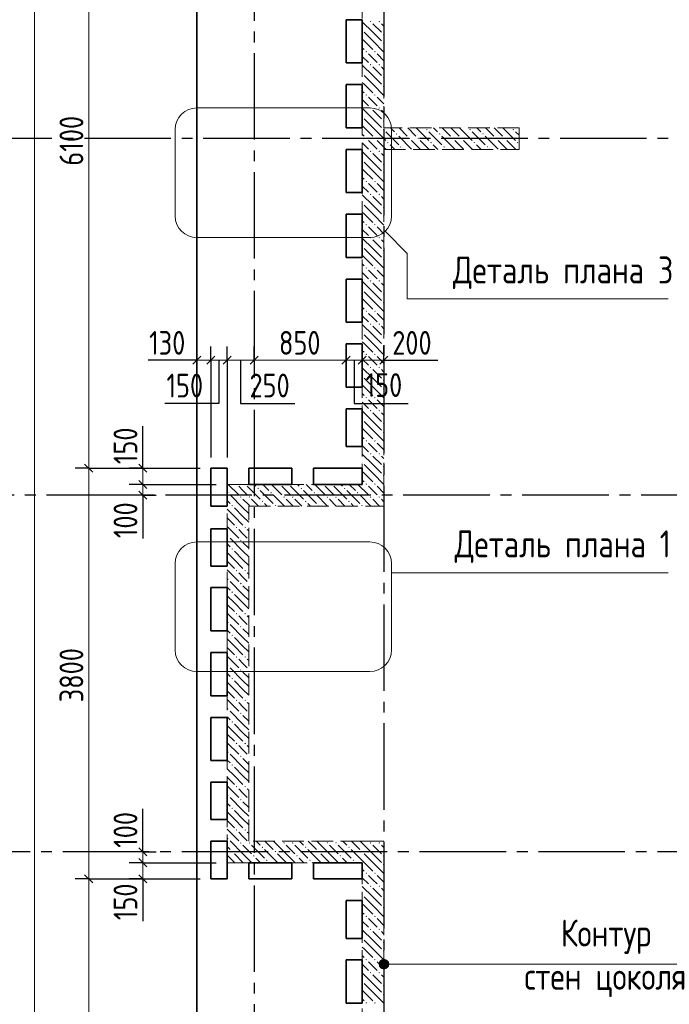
# Model space of a CAD drawing. Header units: millimetres. Extents: x 0 to 43617, y 0 to 59400.
# Tile 5 of 32: x 5756 to 11764, y 27720 to 36830. Entities that reach past the tile are written whole.
import ezdxf

# ---------------------------------------------------------------- set-up
doc = ezdxf.new("R2010")
doc.units = ezdxf.units.MM
doc.linetypes.add('______2', pattern=[270, 200, -70])
doc.linetypes.add('______5', pattern=[1100, 800, -100, 100, -100])
for name, color, linetype, lineweight in [('Standard', 7, 'Continuous', 25), ('Оси', 40, '______5', 18), ('Примечания', 7, 'Continuous', 25), ('Размерная выноска', 7, 'Continuous', 13)]:
    doc.layers.add(name, color=color, linetype=linetype, lineweight=lineweight)
doc.layers.add('ЖБ Перекрытие верхний уровень', color=7, linetype='Continuous', lineweight=25, true_color=0xe0e0ff)
doc.layers.add('ЖБ Стена верхний уровень', color=7, linetype='Continuous', lineweight=25, true_color=0x006e00)
doc.styles.add('GOST 2.304-81', font='txt')

msp = doc.modelspace()

# ---------------------------------------------------------------- hatches: boundary and pattern name
at = {"layer": 'ЖБ Стена верхний уровень', "linetype": 'Continuous', "lineweight": 18, "transparency": 33554687}
for points in [[(8994.5, 36813.1), (9001, 36819.6), (9007.5, 36813.1), (9001, 36806.6)], [(9074.5, 36813.1), (9081, 36819.6), (9087.5, 36813.1), (9081, 36806.6)], [(8924, 36736.6), (8927.5, 36733.1), (8924, 36729.7)], [(9114.5, 36693.1), (9121, 36699.6), (9124, 36696.6), (9124, 36689.7), (9121, 36686.6)], [(8954.5, 36533.1), (8960.9, 36539.6), (8967.4, 36533.1), (8960.9, 36526.6)], [(9034.5, 36533.1), (9041, 36539.6), (9047.4, 36533.1), (9041, 36526.6)], [(9114.5, 36613.1), (9121, 36619.6), (9124, 36616.6), (9124, 36609.7), (9121, 36606.6)], [(8994.5, 36413.1), (9001, 36419.6), (9007.5, 36413.1), (9001, 36406.6)], [(9074.5, 36413.1), (9081, 36419.6), (9087.5, 36413.1), (9081, 36406.6)], [(8924, 36336.6), (8927.5, 36333.1), (8924, 36329.7)], [(9114.5, 36293.1), (9121, 36299.6), (9124, 36296.6), (9124, 36289.7), (9121, 36286.6)], [(9114.5, 36213.1), (9121, 36219.6), (9124, 36216.6), (9124, 36209.7), (9121, 36206.6)], [(8954.5, 36133.1), (8960.9, 36139.6), (8967.4, 36133.1), (8960.9, 36126.6)], [(9034.5, 36133.1), (9041, 36139.6), (9047.4, 36133.1), (9041, 36126.6)], [(8994.5, 36013.1), (9001, 36019.6), (9007.5, 36013.1), (9001, 36006.6)], [(9074.5, 36013.1), (9081, 36019.6), (9087.5, 36013.1), (9081, 36006.6)], [(8924, 35936.6), (8927.5, 35933.1), (8924, 35929.7)], [(9114.5, 35893.1), (9121, 35899.6), (9124, 35896.6), (9124, 35889.7), (9121, 35886.6)], [(9114.5, 35813.1), (9121, 35819.6), (9124, 35816.6), (9124, 35809.7), (9121, 35806.6)], [(9124, 35816.6), (9127.5, 35813.1), (9124, 35809.7)], [(9514.5, 35813.1), (9521, 35819.6), (9527.5, 35813.1), (9521, 35806.6)], [(9914.5, 35813.1), (9921, 35819.6), (9927.5, 35813.1), (9921, 35806.6)], [(10314.5, 35813.1), (10321, 35819.6), (10327.5, 35813.1), (10321, 35806.6)], [(8954.5, 35733.1), (8960.9, 35739.6), (8967.4, 35733.1), (8960.9, 35726.6)], [(9034.5, 35733.1), (9041, 35739.6), (9047.4, 35733.1), (9041, 35726.6)], [(9234.5, 35773.1), (9241, 35779.6), (9247.4, 35773.1), (9241, 35766.6)], [(9354.5, 35733.1), (9360.9, 35739.6), (9367.4, 35733.1), (9360.9, 35726.6)], [(9434.5, 35733.1), (9441, 35739.6), (9447.4, 35733.1), (9441, 35726.6)], [(9634.5, 35773.1), (9641, 35779.6), (9647.4, 35773.1), (9641, 35766.6)], [(9754.5, 35733.1), (9760.9, 35739.6), (9767.4, 35733.1), (9760.9, 35726.6)], [(9834.5, 35733.1), (9841, 35739.6), (9847.4, 35733.1), (9841, 35726.6)], [(10034.5, 35773.1), (10041, 35779.6), (10047.4, 35773.1), (10041, 35766.6)], [(10154.5, 35733.1), (10160.9, 35739.6), (10167.4, 35733.1), (10160.9, 35726.6)], [(10234.5, 35733.1), (10241, 35739.6), (10247.4, 35733.1), (10241, 35726.6)], [(9154.5, 35693.1), (9160.9, 35699.6), (9167.4, 35693.1), (9160.9, 35686.6)], [(9274.5, 35653.1), (9281, 35659.6), (9287.5, 35653.1), (9281, 35646.6)], [(9554.5, 35693.1), (9560.9, 35699.6), (9567.4, 35693.1), (9560.9, 35686.6)], [(9674.5, 35653.1), (9681, 35659.6), (9687.5, 35653.1), (9681, 35646.6)], [(9954.5, 35693.1), (9960.9, 35699.6), (9967.4, 35693.1), (9960.9, 35686.6)], [(10074.5, 35653.1), (10081, 35659.6), (10087.5, 35653.1), (10081, 35646.6)], [(10354.5, 35693.1), (10360.9, 35699.6), (10367.4, 35693.1), (10360.9, 35686.6)], [(8924, 35536.6), (8927.5, 35533.1), (8924, 35529.7)], [(8994.5, 35613.1), (9001, 35619.6), (9007.5, 35613.1), (9001, 35606.6)], [(9074.5, 35613.1), (9081, 35619.6), (9087.5, 35613.1), (9081, 35606.6)], [(9114.5, 35493.1), (9121, 35499.6), (9124, 35496.6), (9124, 35489.7), (9121, 35486.6)], [(9114.5, 35413.1), (9121, 35419.6), (9124, 35416.6), (9124, 35409.7), (9121, 35406.6)], [(8954.5, 35333.1), (8960.9, 35339.6), (8967.4, 35333.1), (8960.9, 35326.6)], [(9034.5, 35333.1), (9041, 35339.6), (9047.4, 35333.1), (9041, 35326.6)], [(8994.5, 35213.1), (9001, 35219.6), (9007.5, 35213.1), (9001, 35206.6)], [(9074.5, 35213.1), (9081, 35219.6), (9087.5, 35213.1), (9081, 35206.6)], [(8924, 35136.6), (8927.5, 35133.1), (8924, 35129.7)], [(9114.5, 35093.1), (9121, 35099.6), (9124, 35096.6), (9124, 35089.7), (9121, 35086.6)], [(9114.5, 35013.1), (9121, 35019.6), (9124, 35016.6), (9124, 35009.7), (9121, 35006.6)], [(8954.5, 34933.1), (8960.9, 34939.6), (8967.4, 34933.1), (8960.9, 34926.6)], [(9034.5, 34933.1), (9041, 34939.6), (9047.4, 34933.1), (9041, 34926.6)], [(8994.5, 34813.1), (9001, 34819.6), (9007.5, 34813.1), (9001, 34806.6)], [(9074.5, 34813.1), (9081, 34819.6), (9087.5, 34813.1), (9081, 34806.6)], [(8924, 34736.6), (8927.5, 34733.1), (8924, 34729.7)], [(9114.5, 34693.1), (9121, 34699.6), (9124, 34696.6), (9124, 34689.7), (9121, 34686.6)], [(9114.5, 34613.1), (9121, 34619.6), (9124, 34616.6), (9124, 34609.7), (9121, 34606.6)], [(8954.5, 34533.1), (8960.9, 34539.6), (8967.4, 34533.1), (8960.9, 34526.6)], [(9034.5, 34533.1), (9041, 34539.6), (9047.4, 34533.1), (9041, 34526.6)], [(8994.5, 34413.1), (9001, 34419.6), (9007.5, 34413.1), (9001, 34406.6)], [(9074.5, 34413.1), (9081, 34419.6), (9087.5, 34413.1), (9081, 34406.6)], [(8924, 34336.6), (8927.5, 34333.1), (8924, 34329.7)], [(9114.5, 34293.1), (9121, 34299.6), (9124, 34296.6), (9124, 34289.7), (9121, 34286.6)], [(9114.5, 34213.1), (9121, 34219.6), (9124, 34216.6), (9124, 34209.7), (9121, 34206.6)], [(8954.5, 34133.1), (8960.9, 34139.6), (8967.4, 34133.1), (8960.9, 34126.6)], [(9034.5, 34133.1), (9041, 34139.6), (9047.4, 34133.1), (9041, 34126.6)], [(8994.5, 34013.1), (9001, 34019.6), (9007.5, 34013.1), (9001, 34006.6)], [(9074.5, 34013.1), (9081, 34019.6), (9087.5, 34013.1), (9081, 34006.6)], [(8924, 33936.6), (8927.5, 33933.1), (8924, 33929.7)], [(9114.5, 33893.1), (9121, 33899.6), (9124, 33896.6), (9124, 33889.7), (9121, 33886.6)], [(9114.5, 33813.1), (9121, 33819.6), (9124, 33816.6), (9124, 33809.7), (9121, 33806.6)], [(8954.5, 33733.1), (8960.9, 33739.6), (8967.4, 33733.1), (8960.9, 33726.6)], [(9034.5, 33733.1), (9041, 33739.6), (9047.4, 33733.1), (9041, 33726.6)], [(8994.5, 33613.1), (9001, 33619.6), (9007.5, 33613.1), (9001, 33606.6)], [(9074.5, 33613.1), (9081, 33619.6), (9087.5, 33613.1), (9081, 33606.6)], [(8924, 33536.6), (8927.5, 33533.1), (8924, 33529.7)], [(9114.5, 33493.1), (9121, 33499.6), (9124, 33496.6), (9124, 33489.7), (9121, 33486.6)], [(9114.5, 33413.1), (9121, 33419.6), (9124, 33416.6), (9124, 33409.7), (9121, 33406.6)], [(8954.5, 33333.1), (8960.9, 33339.6), (8967.4, 33333.1), (8960.9, 33326.6)], [(9034.5, 33333.1), (9041, 33339.6), (9047.4, 33333.1), (9041, 33326.6)], [(8994.5, 33213.1), (9001, 33219.6), (9007.5, 33213.1), (9001, 33206.6)], [(9074.5, 33213.1), (9081, 33219.6), (9087.5, 33213.1), (9081, 33206.6)], [(8924, 33136.6), (8927.5, 33133.1), (8924, 33129.7)], [(9114.5, 33093.1), (9121, 33099.6), (9124, 33096.6), (9124, 33089.7), (9121, 33086.6)], [(9114.5, 33013.1), (9121, 33019.6), (9124, 33016.6), (9124, 33009.7), (9121, 33006.6)], [(8954.5, 32933.1), (8960.9, 32939.6), (8967.4, 32933.1), (8960.9, 32926.6)], [(9034.5, 32933.1), (9041, 32939.6), (9047.4, 32933.1), (9041, 32926.6)], [(8994.5, 32813.1), (9001, 32819.6), (9007.5, 32813.1), (9001, 32806.6)], [(9074.5, 32813.1), (9081, 32819.6), (9087.5, 32813.1), (9081, 32806.6)], [(8924, 32736.6), (8927.5, 32733.1), (8924, 32729.7)], [(9114.5, 32693.1), (9121, 32699.6), (9124, 32696.6), (9124, 32689.7), (9121, 32686.6)], [(9114.5, 32613.1), (9121, 32619.6), (9124, 32616.6), (9124, 32609.7), (9121, 32606.6)], [(7764.3, 32530), (7760.9, 32526.6), (7757.6, 32530)], [(7844.3, 32530), (7841, 32526.6), (7837.6, 32530)], [(8164.3, 32530), (8160.9, 32526.6), (8157.6, 32530)], [(8244.3, 32530), (8241, 32526.6), (8237.6, 32530)], [(8564.3, 32530), (8560.9, 32526.6), (8557.6, 32530)], [(8644.3, 32530), (8641, 32526.6), (8637.6, 32530)], [(8954.5, 32533.1), (8960.9, 32539.6), (8967.4, 32533.1), (8964.3, 32530), (8957.6, 32530)], [(8964.3, 32530), (8960.9, 32526.6), (8957.6, 32530)], [(9034.5, 32533.1), (9041, 32539.6), (9047.4, 32533.1), (9044.3, 32530), (9037.6, 32530)], [(9044.3, 32530), (9041, 32526.6), (9037.6, 32530)], [(7674.5, 32453.1), (7681, 32459.6), (7687.5, 32453.1), (7681, 32446.6)], [(7954.5, 32493.1), (7960.9, 32499.6), (7967.4, 32493.1), (7960.9, 32486.6)], [(8074.5, 32453.1), (8081, 32459.6), (8087.5, 32453.1), (8081, 32446.6)], [(8354.5, 32493.1), (8360.9, 32499.6), (8367.4, 32493.1), (8360.9, 32486.6)], [(8474.5, 32453.1), (8481, 32459.6), (8487.5, 32453.1), (8481, 32446.6)], [(8754.5, 32493.1), (8760.9, 32499.6), (8767.4, 32493.1), (8760.9, 32486.6)], [(8874.5, 32453.1), (8881, 32459.6), (8887.5, 32453.1), (8881, 32446.6)], [(7794.5, 32413.1), (7801, 32419.6), (7807.5, 32413.1), (7801, 32406.6)], [(7874.5, 32413.1), (7881, 32419.6), (7887.5, 32413.1), (7881, 32406.6)], [(7994.5, 32373.1), (8001, 32379.6), (8007.5, 32373.1), (8001, 32366.6)], [(8194.5, 32413.1), (8201, 32419.6), (8207.5, 32413.1), (8201, 32406.6)], [(8274.5, 32413.1), (8281, 32419.6), (8287.5, 32413.1), (8281, 32406.6)], [(8394.5, 32373.1), (8401, 32379.6), (8407.5, 32373.1), (8401, 32366.6)], [(8594.5, 32413.1), (8601, 32419.6), (8607.5, 32413.1), (8601, 32406.6)], [(8674.5, 32413.1), (8681, 32419.6), (8687.5, 32413.1), (8681, 32406.6)], [(8794.5, 32373.1), (8801, 32379.6), (8807.5, 32373.1), (8801, 32366.6)], [(8994.5, 32413.1), (9001, 32419.6), (9007.5, 32413.1), (9001, 32406.6)], [(9074.5, 32413.1), (9081, 32419.6), (9087.5, 32413.1), (9081, 32406.6)], [(7714.5, 32333.1), (7721, 32339.6), (7727.5, 32333.1), (7721, 32326.6)], [(8114.5, 32333.1), (8121, 32339.6), (8127.5, 32333.1), (8124.3, 32330), (8117.6, 32330)], [(8514.5, 32333.1), (8521, 32339.6), (8527.5, 32333.1), (8524.3, 32330), (8517.6, 32330)], [(8914.5, 32333.1), (8921, 32339.6), (8927.5, 32333.1), (8924.3, 32330), (8917.6, 32330)], [(7754.5, 32133.1), (7760.9, 32139.6), (7767.4, 32133.1), (7760.9, 32126.6)], [(7834.5, 32133.1), (7841, 32139.6), (7847.4, 32133.1), (7841, 32126.6)], [(7674.5, 32053.1), (7681, 32059.6), (7687.5, 32053.1), (7681, 32046.6)], [(7794.5, 32013.1), (7801, 32019.6), (7807.5, 32013.1), (7801, 32006.6)], [(7714.5, 31933.1), (7721, 31939.6), (7727.5, 31933.1), (7721, 31926.6)], [(7754.5, 31733.1), (7760.9, 31739.6), (7767.4, 31733.1), (7760.9, 31726.6)], [(7834.5, 31733.1), (7841, 31739.6), (7847.4, 31733.1), (7841, 31726.6)], [(7674.5, 31653.1), (7681, 31659.6), (7687.5, 31653.1), (7681, 31646.6)], [(7794.5, 31613.1), (7801, 31619.6), (7807.5, 31613.1), (7801, 31606.6)], [(7714.5, 31533.1), (7721, 31539.6), (7727.5, 31533.1), (7721, 31526.6)], [(7754.5, 31333.1), (7760.9, 31339.6), (7767.4, 31333.1), (7760.9, 31326.6)], [(7834.5, 31333.1), (7841, 31339.6), (7847.4, 31333.1), (7841, 31326.6)], [(7674.5, 31253.1), (7681, 31259.6), (7687.5, 31253.1), (7681, 31246.6)], [(7794.5, 31213.1), (7801, 31219.6), (7807.5, 31213.1), (7801, 31206.6)], [(7714.5, 31133.1), (7721, 31139.6), (7727.5, 31133.1), (7721, 31126.6)], [(7754.5, 30933.1), (7760.9, 30939.6), (7767.4, 30933.1), (7760.9, 30926.6)], [(7834.5, 30933.1), (7841, 30939.6), (7847.4, 30933.1), (7841, 30926.6)], [(7674.5, 30853.1), (7681, 30859.6), (7687.5, 30853.1), (7681, 30846.6)], [(7794.5, 30813.1), (7801, 30819.6), (7807.5, 30813.1), (7801, 30806.6)], [(7714.5, 30733.1), (7721, 30739.6), (7727.5, 30733.1), (7721, 30726.6)], [(7754.5, 30533.1), (7760.9, 30539.6), (7767.4, 30533.1), (7760.9, 30526.6)], [(7834.5, 30533.1), (7841, 30539.6), (7847.4, 30533.1), (7841, 30526.6)], [(7674.5, 30453.1), (7681, 30459.6), (7687.5, 30453.1), (7681, 30446.6)], [(7714.5, 30333.1), (7721, 30339.6), (7727.5, 30333.1), (7721, 30326.6)], [(7794.5, 30413.1), (7801, 30419.6), (7807.5, 30413.1), (7801, 30406.6)], [(7754.5, 30133.1), (7760.9, 30139.6), (7767.4, 30133.1), (7760.9, 30126.6)], [(7834.5, 30133.1), (7841, 30139.6), (7847.4, 30133.1), (7841, 30126.6)], [(7674.5, 30053.1), (7681, 30059.6), (7687.5, 30053.1), (7681, 30046.6)], [(7794.5, 30013.1), (7801, 30019.6), (7807.5, 30013.1), (7801, 30006.6)], [(7714.5, 29933.1), (7721, 29939.6), (7727.5, 29933.1), (7721, 29926.6)], [(7754.5, 29733.1), (7760.9, 29739.6), (7767.4, 29733.1), (7760.9, 29726.6)], [(7834.5, 29733.1), (7841, 29739.6), (7847.4, 29733.1), (7841, 29726.6)], [(7674.5, 29653.1), (7681, 29659.6), (7687.5, 29653.1), (7681, 29646.6)], [(7794.5, 29613.1), (7801, 29619.6), (7807.5, 29613.1), (7801, 29606.6)], [(7714.5, 29533.1), (7721, 29539.6), (7727.5, 29533.1), (7721, 29526.6)], [(7754.5, 29333.1), (7760.9, 29339.6), (7767.4, 29333.1), (7760.9, 29326.6)], [(7834.5, 29333.1), (7841, 29339.6), (7847.4, 29333.1), (7841, 29326.6)], [(7674.5, 29253.1), (7681, 29259.6), (7687.5, 29253.1), (7681, 29246.6)], [(7794.5, 29213.1), (7801, 29219.6), (7807.5, 29213.1), (7801, 29206.6)], [(7874.5, 29213.1), (7881, 29219.6), (7887.5, 29213.1), (7881, 29206.6)], [(7994.5, 29173.1), (8001, 29179.6), (8007.5, 29173.1), (8001, 29166.6)], [(8194.5, 29213.1), (8201, 29219.6), (8207.5, 29213.1), (8201, 29206.6)], [(8274.5, 29213.1), (8281, 29219.6), (8287.5, 29213.1), (8281, 29206.6)], [(8394.5, 29173.1), (8401, 29179.6), (8407.5, 29173.1), (8401, 29166.6)], [(8594.5, 29213.1), (8601, 29219.6), (8607.5, 29213.1), (8601, 29206.6)], [(8674.5, 29213.1), (8681, 29219.6), (8687.5, 29213.1), (8681, 29206.6)], [(8794.5, 29173.1), (8801, 29179.6), (8807.5, 29173.1), (8801, 29166.6)], [(8994.5, 29213.1), (9001, 29219.6), (9007.5, 29213.1), (9001, 29206.6)], [(9074.5, 29213.1), (9081, 29219.6), (9087.5, 29213.1), (9081, 29206.6)], [(7714.5, 29133.1), (7721, 29139.6), (7727.5, 29133.1), (7721, 29126.6)], [(7914.5, 29093.1), (7921, 29099.6), (7927.5, 29093.1), (7921, 29086.6)], [(8114.5, 29133.1), (8121, 29139.6), (8127.5, 29133.1), (8121, 29126.6)], [(8314.5, 29093.1), (8321, 29099.6), (8327.5, 29093.1), (8321, 29086.6)], [(8514.5, 29133.1), (8521, 29139.6), (8527.5, 29133.1), (8521, 29126.6)], [(8714.5, 29093.1), (8721, 29099.6), (8727.5, 29093.1), (8721, 29086.6)], [(8914.5, 29133.1), (8921, 29139.6), (8924, 29136.6), (8924, 29129.7), (8921, 29126.6)], [(8924, 29136.6), (8927.5, 29133.1), (8924, 29129.7)], [(9114.5, 29093.1), (9121, 29099.6), (9124, 29096.6), (9124, 29089.7), (9121, 29086.6)], [(8034.5, 29053.1), (8041, 29059.6), (8047.4, 29053.1), (8041, 29046.6)], [(8434.5, 29053.1), (8441, 29059.6), (8447.4, 29053.1), (8441, 29046.6)], [(8834.5, 29053.1), (8841, 29059.6), (8847.4, 29053.1), (8841, 29046.6)], [(9114.5, 29013.1), (9121, 29019.6), (9124, 29016.6), (9124, 29009.7), (9121, 29006.6)], [(8954.5, 28933.1), (8960.9, 28939.6), (8967.4, 28933.1), (8960.9, 28926.6)], [(9034.5, 28933.1), (9041, 28939.6), (9047.4, 28933.1), (9041, 28926.6)], [(8994.5, 28813.1), (9001, 28819.6), (9007.5, 28813.1), (9001, 28806.6)], [(9074.5, 28813.1), (9081, 28819.6), (9087.5, 28813.1), (9081, 28806.6)], [(8924, 28736.6), (8927.5, 28733.1), (8924, 28729.7)], [(9114.5, 28693.1), (9121, 28699.6), (9124, 28696.6), (9124, 28689.7), (9121, 28686.6)], [(9114.5, 28613.1), (9121, 28619.6), (9124, 28616.6), (9124, 28609.7), (9121, 28606.6)], [(8954.5, 28533.1), (8960.9, 28539.6), (8967.4, 28533.1), (8960.9, 28526.6)], [(9034.5, 28533.1), (9041, 28539.6), (9047.4, 28533.1), (9041, 28526.6)], [(8924, 28336.6), (8927.5, 28333.1), (8924, 28329.7)], [(8994.5, 28413.1), (9001, 28419.6), (9007.5, 28413.1), (9001, 28406.6)], [(9074.5, 28413.1), (9081, 28419.6), (9087.5, 28413.1), (9081, 28406.6)], [(9114.5, 28293.1), (9121, 28299.6), (9124, 28296.6), (9124, 28289.7), (9121, 28286.6)], [(9114.5, 28213.1), (9121, 28219.6), (9124, 28216.6), (9124, 28209.7), (9121, 28206.6)], [(8954.5, 28133.1), (8960.9, 28139.6), (8967.4, 28133.1), (8960.9, 28126.6)], [(9034.5, 28133.1), (9041, 28139.6), (9047.4, 28133.1), (9041, 28126.6)], [(8994.5, 28013.1), (9001, 28019.6), (9007.5, 28013.1), (9001, 28006.6)], [(9074.5, 28013.1), (9081, 28019.6), (9087.5, 28013.1), (9081, 28006.6)], [(8924, 27936.6), (8927.5, 27933.1), (8924, 27929.7)], [(9114.5, 27893.1), (9121, 27899.6), (9124, 27896.6), (9124, 27889.7), (9121, 27886.6)], [(9114.5, 27813.1), (9121, 27819.6), (9124, 27816.6), (9124, 27809.7), (9121, 27806.6)], [(8954.5, 27733.1), (8960.9, 27739.6), (8967.4, 27733.1), (8960.9, 27726.6)], [(9034.5, 27733.1), (9041, 27739.6), (9047.4, 27733.1), (9041, 27726.6)]]:
    msp.add_hatch(color=7, dxfattribs=at).paths.add_polyline_path(points, flags=16)
at = {"layer": 'Примечания', "linetype": 'Continuous', "lineweight": 13, "transparency": 33554687}
for points in [[(9085.3, 28068.7), (9085.3, 28113.7), (9079, 28091.2)], [(9101.5, 28052.5), (9101.5, 28129.9), (9085.3, 28113.7)], [(9101.5, 28052.5), (9085.3, 28113.7), (9085.3, 28068.7)], [(9124, 28046.2), (9124, 28136.2), (9101.5, 28129.9)], [(9124, 28046.2), (9101.5, 28129.9), (9101.5, 28052.5)], [(9146.5, 28052.5), (9146.5, 28129.9), (9124, 28136.2)], [(9146.5, 28052.5), (9124, 28136.2), (9124, 28046.2)], [(9162.7, 28068.7), (9162.7, 28113.7), (9146.5, 28129.9)], [(9162.7, 28068.7), (9146.5, 28129.9), (9146.5, 28052.5)], [(9162.7, 28113.7), (9162.7, 28068.7), (9169, 28091.2)]]:
    msp.add_hatch(color=7, dxfattribs=at).paths.add_polyline_path(points)

# ---------------------------------------------------------------- linework, layer by layer
at = {"layer": 'Standard', "color": 7, "linetype": 'Continuous', "lineweight": 13, "transparency": 33554687}
for p, q in [((6394, 38780), (6394, 32680)), ((7394, 33680), (7319, 33680)), ((7524, 33680), (7394, 33680)), ((7674, 33680), (7524, 33680)), ((7924, 33680), (7674, 33680)), ((8774, 33680), (7924, 33680)), ((9124, 33680), (9199, 33680)), ((6894, 32680), (6894, 32755)), ((6394, 32680), (6394, 28880)), ((6894, 32530), (6894, 32430)), ((6894, 32430), (6894, 32355)), ((6894, 29130), (6894, 29205)), ((6894, 29030), (6894, 29130)), ((6894, 28880), (6894, 29030)), ((6394, 28880), (6394, 23020)), ((6894, 28880), (6894, 28805))]:
    msp.add_line(p, q, dxfattribs=at)
at = {"layer": 'Standard', "color": 251, "linetype": 'Continuous', "lineweight": -3, "true_color": 0x656565, "transparency": 33554687}
for p, q in [((7394, 33680), (7394, 33805)), ((7524, 33680), (7524, 33805)), ((7674, 33680), (7674, 33805)), ((7924, 33680), (7924, 33805)), ((8774, 33680), (8774, 33805)), ((8924, 33680), (8924, 33805)), ((9124, 33680), (9124, 33805)), ((7394, 33680), (7394, 33555)), ((7394, 33680), (7394, 33680)), ((7524, 33680), (7524, 33555)), ((7674, 33680), (7674, 33555)), ((7924, 33680), (7924, 33555)), ((7924, 33680), (7924, 33680)), ((8774, 33680), (8774, 33555)), ((8774, 33680), (8774, 33680)), ((8924, 33680), (8924, 33555)), ((8924, 33680), (8924, 33680)), ((9124, 33680), (9124, 33555)), ((9124, 33680), (9124, 33680)), ((6394, 32680), (6269, 32680)), ((6394, 32680), (6519, 32680)), ((6394, 32680), (7424, 32680)), ((6894, 32680), (6769, 32680)), ((6894, 32680), (7019, 32680)), ((6894, 32680), (7424, 32680)), ((6894, 32530), (6769, 32530)), ((6894, 32530), (7019, 32530)), ((6894, 32530), (7574, 32530)), ((6894, 32430), (6769, 32430)), ((6894, 32430), (7019, 32430)), ((6894, 32430), (6894, 32430)), ((6894, 29130), (6769, 29130)), ((6894, 29130), (7019, 29130)), ((6894, 29130), (6894, 29130)), ((6894, 29030), (6769, 29030)), ((6894, 29030), (7019, 29030)), ((6394, 28880), (6269, 28880)), ((6394, 28880), (6519, 28880)), ((6394, 28880), (7424, 28880)), ((6894, 28880), (6769, 28880)), ((6894, 28880), (7019, 28880))]:
    msp.add_line(p, q, dxfattribs=at)
at = {"layer": 'Standard', "color": 7, "linetype": 'Continuous', "lineweight": 25, "transparency": 33554687}
for p, q in [((7431.5, 33717.5), (7356.5, 33642.5)), ((7561.5, 33717.5), (7486.5, 33642.5)), ((7711.5, 33717.5), (7636.5, 33642.5)), ((7961.5, 33717.5), (7886.5, 33642.5)), ((8811.5, 33717.5), (8736.5, 33642.5)), ((8961.5, 33717.5), (8886.5, 33642.5)), ((9161.5, 33717.5), (9086.5, 33642.5)), ((6356.5, 32717.5), (6431.5, 32642.5)), ((6856.5, 32717.5), (6931.5, 32642.5)), ((6856.5, 32567.5), (6931.5, 32492.5)), ((6856.5, 32467.5), (6931.5, 32392.5)), ((6931.5, 29092.5), (6856.5, 29167.5)), ((6931.5, 28992.5), (6856.5, 29067.5)), ((6356.5, 28917.5), (6431.5, 28842.5)), ((6931.5, 28842.5), (6856.5, 28917.5))]:
    msp.add_line(p, q, dxfattribs=at)
at = {"layer": 'Standard', "color": 7, "linetype": 'Continuous', "lineweight": 13, "transparency": 33554687}
for points in [[(5894, 57220), (5894, 38586.1), (5894, 38586.1), (5894, 20799.6)], [(8924, 33680), (8885.4, 33680), (8885.4, 33680), (8774, 33680)], [(9124, 33680), (9066.9, 33680), (9066.9, 33680), (8961.1, 33680), (8961.1, 33680), (8924, 33680)], [(6894, 32680), (6894, 32637.2), (6894, 32637.2), (6894, 32530)]]:
    msp.add_lwpolyline(points, dxfattribs=at)
at = {"layer": 'Standard', "color": 251, "linetype": 'Continuous', "lineweight": -3, "true_color": 0x656565, "transparency": 33554687}
for points in [[(7524, 33680), (7524, 33385.7), (7524, 33385.7), (7524, 32780)], [(7674, 33680), (7674, 33414.1), (7674, 33414.1), (7674, 32780)], [(6894, 29030), (7518, 29030), (7518, 29030), (7574, 29030)], [(6894, 28880), (7347.7, 28880), (7347.7, 28880), (7424, 28880)]]:
    msp.add_lwpolyline(points, dxfattribs=at)
at = {"layer": 'ЖБ Перекрытие верхний уровень', "color": 7, "linetype": 'Continuous', "lineweight": 35, "transparency": 33554687}
for p, q in [((7394, 57220), (7394, 22670)), ((8774, 36830), (8924, 36830)), ((8774, 36430), (8774, 36830)), ((8924, 36830), (8924, 36430)), ((8924, 36430), (8774, 36430)), ((8774, 35830), (8774, 36230)), ((8774, 36230), (8924, 36230)), ((8924, 36230), (8924, 35830)), ((8924, 35830), (8774, 35830)), ((8774, 35630), (8924, 35630)), ((8774, 35230), (8774, 35630)), ((8924, 35630), (8924, 35230)), ((8924, 35230), (8774, 35230)), ((8774, 34630), (8774, 35030)), ((8774, 35030), (8924, 35030)), ((8924, 35030), (8924, 34630)), ((8924, 34630), (8774, 34630)), ((8774, 34430), (8924, 34430)), ((8774, 34030), (8774, 34430)), ((8924, 34430), (8924, 34030)), ((8924, 34030), (8774, 34030)), ((8774, 33830), (8924, 33830)), ((8774, 33430), (8774, 33830)), ((8924, 33830), (8924, 33430)), ((8924, 33430), (8774, 33430)), ((8774, 32880), (8774, 33230)), ((8774, 33230), (8924, 33230)), ((8924, 33230), (8924, 32880)), ((8924, 32880), (8774, 32880)), ((7524, 32680), (7674, 32680)), ((7524, 32330), (7524, 32680)), ((7674, 32680), (7674, 32330)), ((7874, 32680), (8274, 32680)), ((7874, 32530), (7874, 32680)), ((8274, 32680), (8274, 32530)), ((8474, 32530), (8474, 32680)), ((8474, 32680), (8924, 32680)), ((8924, 32680), (8924, 32530)), ((8274, 32530), (7874, 32530)), ((8924, 32530), (8474, 32530)), ((7674, 32330), (7524, 32330)), ((7524, 31775), (7524, 32120)), ((7524, 32120), (7674, 32120)), ((7674, 32120), (7674, 31775)), ((7674, 31775), (7524, 31775)), ((7524, 31575), (7674, 31575)), ((7524, 31175), (7524, 31575)), ((7674, 31575), (7674, 31175)), ((7674, 31175), (7524, 31175)), ((7524, 30575), (7524, 30975)), ((7524, 30975), (7674, 30975)), ((7674, 30975), (7674, 30575)), ((7674, 30575), (7524, 30575)), ((7524, 30375), (7674, 30375)), ((7524, 29975), (7524, 30375)), ((7674, 30375), (7674, 29975)), ((7674, 29975), (7524, 29975)), ((7524, 29430), (7524, 29775)), ((7524, 29775), (7674, 29775)), ((7674, 29775), (7674, 29430)), ((7674, 29430), (7524, 29430)), ((7524, 28880), (7524, 29230)), ((7524, 29230), (7674, 29230)), ((7674, 29230), (7674, 28880)), ((7874, 29030), (8274, 29030)), ((7874, 28880), (7874, 29030)), ((8274, 29030), (8274, 28880)), ((8474, 28880), (8474, 29030)), ((8474, 29030), (8924, 29030)), ((8924, 29030), (8924, 28880)), ((7674, 28880), (7524, 28880)), ((8274, 28880), (7874, 28880)), ((8924, 28880), (8474, 28880)), ((8774, 28330), (8774, 28680)), ((8774, 28680), (8924, 28680)), ((8924, 28680), (8924, 28330)), ((8924, 28330), (8774, 28330)), ((8774, 27730), (8774, 28130)), ((8774, 28130), (8924, 28130)), ((8924, 28130), (8924, 27730)), ((8924, 27730), (8774, 27730))]:
    msp.add_line(p, q, dxfattribs=at)
at = {"layer": 'ЖБ Стена верхний уровень', "color": 251, "linetype": '______2', "lineweight": 13, "true_color": 0x656565, "transparency": 33554687}
for p, q in [((9124, 35830), (9124, 39130)), ((8924, 38930), (8924, 32530)), ((10374, 35830), (9124, 35830)), ((10374, 35630), (10374, 35830)), ((9124, 32530), (9124, 35630)), ((9124, 35630), (10374, 35630)), ((7874, 32530), (7674, 32530)), ((7674, 32530), (7674, 29230)), ((8924, 32530), (7874, 32530)), ((9124, 32330), (9124, 32530)), ((7874, 32330), (9124, 32330)), ((7874, 29230), (7874, 32330)), ((7674, 29230), (7674, 29030)), ((8924, 29230), (7874, 29230)), ((9124, 29230), (8924, 29230)), ((9124, 25930), (9124, 29230)), ((7674, 29030), (8924, 29030)), ((8924, 29030), (8924, 22870))]:
    msp.add_line(p, q, dxfattribs=at)
at = {"layer": 'ЖБ Стена верхний уровень', "color": 9, "linetype": 'Continuous', "lineweight": 18, "true_color": 0xc7c7c7, "transparency": 33554687}
for p, q in [((9021, 36713.1), (8924, 36810.1)), ((9021, 36793.1), (9101, 36713.1)), ((9101, 36793.1), (9124, 36770.1)), ((8941, 36633.1), (8924, 36650.1)), ((8941, 36713.1), (9021, 36633.1)), ((8941, 36633.1), (9021, 36553.1)), ((9021, 36713.1), (9101, 36633.1)), ((9021, 36633.1), (9124, 36530.1)), ((8924, 36570.1), (8941, 36553.1)), ((8924, 36490.1), (8981, 36433.1)), ((9021, 36473.1), (8981, 36513.1)), ((9060.9, 36433.1), (9021, 36473.1)), ((9060.9, 36513.1), (9124, 36450.1)), ((9021, 36313.1), (8924, 36410.1)), ((9021, 36393.1), (9101, 36313.1)), ((9101, 36393.1), (9124, 36370.1)), ((8941, 36313.1), (9021, 36233.1)), ((9021, 36313.1), (9101, 36233.1)), ((8941, 36233.1), (8924, 36250.1)), ((8924, 36170.1), (8941, 36153.1)), ((8941, 36233.1), (9021, 36153.1)), ((9021, 36233.1), (9124, 36130.1)), ((8924, 36090.1), (8981, 36033.1)), ((9021, 36073.1), (8981, 36113.1)), ((9060.9, 36113.1), (9124, 36050.1)), ((9021, 35913.1), (8924, 36010.1)), ((9060.9, 36033.1), (9021, 36073.1)), ((9021, 35993.1), (9101, 35913.1)), ((9101, 35993.1), (9124, 35970.1)), ((8941, 35913.1), (9021, 35833.1)), ((9021, 35913.1), (9101, 35833.1)), ((8941, 35833.1), (8924, 35850.1)), ((8941, 35833.1), (9021, 35753.1)), ((9021, 35833.1), (9124, 35730.1)), ((9221, 35793.1), (9184.1, 35830)), ((9264.1, 35830), (9341, 35753.1)), ((9344.1, 35830), (9421, 35753.1)), ((9424.1, 35830), (9541, 35713.1)), ((9621, 35793.1), (9584.1, 35830)), ((9664.1, 35830), (9741, 35753.1)), ((9744.1, 35830), (9821, 35753.1)), ((9824.1, 35830), (9941, 35713.1)), ((10021, 35793.1), (9984.1, 35830)), ((10064.1, 35830), (10141, 35753.1)), ((10144.1, 35830), (10221, 35753.1)), ((10224.1, 35830), (10341, 35713.1)), ((8924, 35770.1), (8941, 35753.1)), ((9021, 35673.1), (8981, 35713.1)), ((9060.9, 35713.1), (9124, 35650.1)), ((9124, 35730.1), (9141, 35713.1)), ((9141, 35793.1), (9260.9, 35673.1)), ((9260.9, 35753.1), (9381, 35633.1)), ((9421, 35673.1), (9381, 35713.1)), ((9460.9, 35713.1), (9544.1, 35630)), ((9541, 35793.1), (9660.9, 35673.1)), ((9660.9, 35753.1), (9781, 35633.1)), ((9821, 35673.1), (9781, 35713.1)), ((9860.9, 35713.1), (9944.1, 35630)), ((9941, 35793.1), (10060.9, 35673.1)), ((10060.9, 35753.1), (10181, 35633.1)), ((10221, 35673.1), (10181, 35713.1)), ((10260.9, 35713.1), (10344.1, 35630)), ((10341, 35793.1), (10374, 35760.1)), ((8924, 35690.1), (8981, 35633.1)), ((9060.9, 35633.1), (9021, 35673.1)), ((9124, 35650.1), (9144.1, 35630)), ((9181, 35673.1), (9224.1, 35630)), ((9304.1, 35630), (9301, 35633.1)), ((9460.9, 35633.1), (9421, 35673.1)), ((9581, 35673.1), (9624.1, 35630)), ((9704.1, 35630), (9701, 35633.1)), ((9860.9, 35633.1), (9821, 35673.1)), ((9981, 35673.1), (10024.1, 35630)), ((10104.1, 35630), (10101, 35633.1)), ((10260.9, 35633.1), (10221, 35673.1)), ((9021, 35513.1), (8924, 35610.1)), ((9021, 35593.1), (9101, 35513.1)), ((9101, 35593.1), (9124, 35570.1)), ((8941, 35433.1), (8924, 35450.1)), ((8941, 35513.1), (9021, 35433.1)), ((9021, 35513.1), (9101, 35433.1)), ((8924, 35370.1), (8941, 35353.1)), ((8941, 35433.1), (9021, 35353.1)), ((9021, 35433.1), (9124, 35330.1)), ((8924, 35290.1), (8981, 35233.1)), ((9021, 35273.1), (8981, 35313.1)), ((9060.9, 35233.1), (9021, 35273.1)), ((9060.9, 35313.1), (9124, 35250.1)), ((9021, 35113.1), (8924, 35210.1)), ((9021, 35193.1), (9101, 35113.1)), ((9101, 35193.1), (9124, 35170.1)), ((8941, 35113.1), (9021, 35033.1)), ((9021, 35113.1), (9101, 35033.1)), ((8941, 35033.1), (8924, 35050.1)), ((8941, 35033.1), (9021, 34953.1)), ((9021, 35033.1), (9124, 34930.1)), ((8924, 34970.1), (8941, 34953.1)), ((9021, 34873.1), (8981, 34913.1)), ((9060.9, 34913.1), (9124, 34850.1)), ((8924, 34890.1), (8981, 34833.1)), ((9021, 34713.1), (8924, 34810.1)), ((9060.9, 34833.1), (9021, 34873.1)), ((8941, 34713.1), (9021, 34633.1)), ((9021, 34793.1), (9101, 34713.1)), ((9021, 34713.1), (9101, 34633.1)), ((9101, 34793.1), (9124, 34770.1)), ((8941, 34633.1), (8924, 34650.1)), ((8941, 34633.1), (9021, 34553.1)), ((9021, 34633.1), (9124, 34530.1)), ((8924, 34570.1), (8941, 34553.1)), ((8924, 34490.1), (8981, 34433.1)), ((9021, 34473.1), (8981, 34513.1)), ((9060.9, 34433.1), (9021, 34473.1)), ((9060.9, 34513.1), (9124, 34450.1)), ((9021, 34313.1), (8924, 34410.1)), ((9021, 34393.1), (9101, 34313.1)), ((9101, 34393.1), (9124, 34370.1)), ((8941, 34313.1), (9021, 34233.1)), ((9021, 34313.1), (9101, 34233.1)), ((8941, 34233.1), (8924, 34250.1)), ((8924, 34170.1), (8941, 34153.1)), ((8941, 34233.1), (9021, 34153.1)), ((9021, 34233.1), (9124, 34130.1)), ((8924, 34090.1), (8981, 34033.1)), ((9021, 34073.1), (8981, 34113.1)), ((9060.9, 34033.1), (9021, 34073.1)), ((9060.9, 34113.1), (9124, 34050.1)), ((9021, 33913.1), (8924, 34010.1)), ((9021, 33993.1), (9101, 33913.1)), ((9101, 33993.1), (9124, 33970.1)), ((8941, 33913.1), (9021, 33833.1)), ((9021, 33913.1), (9101, 33833.1)), ((8941, 33833.1), (8924, 33850.1)), ((8941, 33833.1), (9021, 33753.1)), ((9021, 33833.1), (9124, 33730.1)), ((8924, 33770.1), (8941, 33753.1)), ((9021, 33673.1), (8981, 33713.1)), ((9060.9, 33713.1), (9124, 33650.1)), ((8924, 33690.1), (8981, 33633.1)), ((9060.9, 33633.1), (9021, 33673.1)), ((9021, 33513.1), (8924, 33610.1)), ((9021, 33593.1), (9101, 33513.1)), ((9101, 33593.1), (9124, 33570.1)), ((8941, 33433.1), (8924, 33450.1)), ((8941, 33513.1), (9021, 33433.1)), ((9021, 33513.1), (9101, 33433.1)), ((8924, 33370.1), (8941, 33353.1)), ((8941, 33433.1), (9021, 33353.1)), ((9021, 33433.1), (9124, 33330.1)), ((8924, 33290.1), (8981, 33233.1)), ((9021, 33273.1), (8981, 33313.1)), ((9060.9, 33233.1), (9021, 33273.1)), ((9060.9, 33313.1), (9124, 33250.1)), ((9021, 33113.1), (8924, 33210.1)), ((9021, 33193.1), (9101, 33113.1)), ((9101, 33193.1), (9124, 33170.1)), ((8941, 33113.1), (9021, 33033.1)), ((9021, 33113.1), (9101, 33033.1)), ((8941, 33033.1), (8924, 33050.1)), ((8941, 33033.1), (9021, 32953.1)), ((9021, 33033.1), (9124, 32930.1)), ((8924, 32970.1), (8941, 32953.1)), ((8924, 32890.1), (8981, 32833.1)), ((9021, 32873.1), (8981, 32913.1)), ((9060.9, 32913.1), (9124, 32850.1)), ((9021, 32713.1), (8924, 32810.1)), ((9060.9, 32833.1), (9021, 32873.1)), ((8941, 32713.1), (9021, 32633.1)), ((9021, 32793.1), (9101, 32713.1)), ((9021, 32713.1), (9101, 32633.1)), ((9101, 32793.1), (9124, 32770.1)), ((8941, 32633.1), (8924, 32650.1)), ((8941, 32633.1), (9021, 32553.1)), ((9021, 32633.1), (9124, 32530.1)), ((7684.1, 32530), (7781, 32433.1)), ((7924.1, 32530), (7941, 32513.1)), ((8004.1, 32530), (8060.9, 32473.1)), ((8084.1, 32530), (8181, 32433.1)), ((8324.1, 32530), (8341, 32513.1)), ((8404.1, 32530), (8460.9, 32473.1)), ((8484.1, 32530), (8581, 32433.1)), ((8724.1, 32530), (8741, 32513.1)), ((8804.1, 32530), (8860.9, 32473.1)), ((8884.1, 32530), (8981, 32433.1)), ((8924, 32570.1), (8941, 32553.1)), ((7821, 32313.1), (7701, 32433.1)), ((7821, 32473.1), (7781, 32513.1)), ((7860.9, 32433.1), (7821, 32473.1)), ((7860.9, 32513.1), (7874, 32500.1)), ((7874, 32500.1), (7981, 32393.1)), ((7981, 32473.1), (8101, 32353.1)), ((8204.1, 32330), (8101, 32433.1)), ((8221, 32473.1), (8181, 32513.1)), ((8260.9, 32433.1), (8221, 32473.1)), ((8260.9, 32513.1), (8381, 32393.1)), ((8381, 32473.1), (8501, 32353.1)), ((8604.1, 32330), (8501, 32433.1)), ((8621, 32473.1), (8581, 32513.1)), ((8660.9, 32433.1), (8621, 32473.1)), ((8660.9, 32513.1), (8781, 32393.1)), ((8781, 32473.1), (8901, 32353.1)), ((9004.1, 32330), (8901, 32433.1)), ((9021, 32473.1), (8981, 32513.1)), ((9060.9, 32433.1), (9021, 32473.1)), ((9060.9, 32513.1), (9124, 32450.1)), ((7674, 32380.1), (7701, 32353.1)), ((7821, 32393.1), (7874, 32340.1)), ((7901, 32393.1), (7964.1, 32330)), ((8044.1, 32330), (8021, 32353.1)), ((8221, 32393.1), (8284.1, 32330)), ((8301, 32393.1), (8364.1, 32330)), ((8444.1, 32330), (8421, 32353.1)), ((8621, 32393.1), (8684.1, 32330)), ((8701, 32393.1), (8764.1, 32330)), ((8844.1, 32330), (8821, 32353.1)), ((9021, 32393.1), (9084.1, 32330)), ((9101, 32393.1), (9124, 32370.1)), ((7741, 32233.1), (7674, 32300.1)), ((7741, 32313.1), (7821, 32233.1)), ((7821, 32313.1), (7874, 32260.1)), ((7874, 32340.1), (7884.1, 32330)), ((7674, 32220.1), (7741, 32153.1)), ((7741, 32233.1), (7821, 32153.1)), ((7821, 32233.1), (7874, 32180.1)), ((7674, 32140.1), (7781, 32033.1)), ((7821, 32073.1), (7781, 32113.1)), ((7860.9, 32033.1), (7821, 32073.1)), ((7860.9, 32113.1), (7874, 32100.1)), ((7674, 31980.1), (7701, 31953.1)), ((7821, 31913.1), (7701, 32033.1)), ((7821, 31993.1), (7874, 31940.1)), ((7741, 31833.1), (7674, 31900.1)), ((7741, 31913.1), (7821, 31833.1)), ((7821, 31913.1), (7874, 31860.1)), ((7674, 31820.1), (7741, 31753.1)), ((7741, 31833.1), (7821, 31753.1)), ((7821, 31833.1), (7874, 31780.1)), ((7674, 31740.1), (7781, 31633.1)), ((7821, 31673.1), (7781, 31713.1)), ((7860.9, 31713.1), (7874, 31700.1)), ((7821, 31513.1), (7701, 31633.1)), ((7860.9, 31633.1), (7821, 31673.1)), ((7674, 31580.1), (7701, 31553.1)), ((7821, 31593.1), (7874, 31540.1)), ((7741, 31433.1), (7674, 31500.1)), ((7741, 31513.1), (7821, 31433.1)), ((7741, 31433.1), (7821, 31353.1)), ((7821, 31513.1), (7874, 31460.1)), ((7821, 31433.1), (7874, 31380.1)), ((7674, 31420.1), (7741, 31353.1)), ((7674, 31340.1), (7781, 31233.1)), ((7821, 31273.1), (7781, 31313.1)), ((7860.9, 31233.1), (7821, 31273.1)), ((7860.9, 31313.1), (7874, 31300.1)), ((7674, 31180.1), (7701, 31153.1)), ((7821, 31113.1), (7701, 31233.1)), ((7821, 31193.1), (7874, 31140.1)), ((7741, 31033.1), (7674, 31100.1)), ((7741, 31113.1), (7821, 31033.1)), ((7821, 31113.1), (7874, 31060.1)), ((7674, 31020.1), (7741, 30953.1)), ((7741, 31033.1), (7821, 30953.1)), ((7821, 31033.1), (7874, 30980.1)), ((7674, 30940.1), (7781, 30833.1)), ((7821, 30873.1), (7781, 30913.1)), ((7860.9, 30913.1), (7874, 30900.1)), ((7821, 30713.1), (7701, 30833.1)), ((7860.9, 30833.1), (7821, 30873.1)), ((7821, 30793.1), (7874, 30740.1)), ((7674, 30780.1), (7701, 30753.1)), ((7741, 30713.1), (7821, 30633.1)), ((7821, 30713.1), (7874, 30660.1)), ((7741, 30633.1), (7674, 30700.1)), ((7674, 30620.1), (7741, 30553.1)), ((7741, 30633.1), (7821, 30553.1)), ((7821, 30633.1), (7874, 30580.1)), ((7674, 30540.1), (7781, 30433.1)), ((7821, 30313.1), (7701, 30433.1)), ((7821, 30473.1), (7781, 30513.1)), ((7860.9, 30433.1), (7821, 30473.1)), ((7860.9, 30513.1), (7874, 30500.1)), ((7674, 30380.1), (7701, 30353.1)), ((7821, 30393.1), (7874, 30340.1)), ((7741, 30233.1), (7674, 30300.1)), ((7741, 30313.1), (7821, 30233.1)), ((7821, 30313.1), (7874, 30260.1)), ((7674, 30220.1), (7741, 30153.1)), ((7741, 30233.1), (7821, 30153.1)), ((7821, 30233.1), (7874, 30180.1)), ((7674, 30140.1), (7781, 30033.1)), ((7821, 30073.1), (7781, 30113.1)), ((7860.9, 30033.1), (7821, 30073.1)), ((7860.9, 30113.1), (7874, 30100.1)), ((7674, 29980.1), (7701, 29953.1)), ((7821, 29913.1), (7701, 30033.1)), ((7821, 29993.1), (7874, 29940.1)), ((7741, 29833.1), (7674, 29900.1)), ((7741, 29913.1), (7821, 29833.1)), ((7821, 29913.1), (7874, 29860.1)), ((7674, 29820.1), (7741, 29753.1)), ((7741, 29833.1), (7821, 29753.1)), ((7821, 29833.1), (7874, 29780.1)), ((7674, 29740.1), (7781, 29633.1)), ((7821, 29673.1), (7781, 29713.1)), ((7860.9, 29713.1), (7874, 29700.1)), ((7821, 29513.1), (7701, 29633.1)), ((7860.9, 29633.1), (7821, 29673.1)), ((7674, 29580.1), (7701, 29553.1)), ((7821, 29593.1), (7874, 29540.1)), ((7741, 29433.1), (7674, 29500.1)), ((7741, 29513.1), (7821, 29433.1)), ((7741, 29433.1), (7821, 29353.1)), ((7821, 29513.1), (7874, 29460.1)), ((7821, 29433.1), (7874, 29380.1)), ((7674, 29420.1), (7741, 29353.1)), ((7674, 29340.1), (7781, 29233.1)), ((7821, 29273.1), (7781, 29313.1)), ((7860.9, 29233.1), (7821, 29273.1)), ((7860.9, 29313.1), (7874, 29300.1)), ((7674, 29180.1), (7701, 29153.1)), ((7704.1, 29230), (7701, 29233.1)), ((7821, 29113.1), (7704.1, 29230)), ((7821, 29193.1), (7901, 29113.1)), ((7901, 29193.1), (8021, 29073.1)), ((7944.1, 29230), (7981, 29193.1)), ((8141, 29033.1), (8021, 29153.1)), ((8024.1, 29230), (8101, 29153.1)), ((8221, 29113.1), (8104.1, 29230)), ((8221, 29193.1), (8301, 29113.1)), ((8301, 29193.1), (8421, 29073.1)), ((8344.1, 29230), (8381, 29193.1)), ((8541, 29033.1), (8421, 29153.1)), ((8424.1, 29230), (8501, 29153.1)), ((8621, 29113.1), (8504.1, 29230)), ((8621, 29193.1), (8701, 29113.1)), ((8701, 29193.1), (8821, 29073.1)), ((8744.1, 29230), (8781, 29193.1)), ((8924, 29050.1), (8821, 29153.1)), ((8824.1, 29230), (8901, 29153.1)), ((8924, 29210.1), (8904.1, 29230)), ((9021, 29113.1), (8924, 29210.1)), ((9021, 29193.1), (9101, 29113.1)), ((9101, 29193.1), (9124, 29170.1)), ((7741, 29033.1), (7674, 29100.1)), ((7741, 29113.1), (7821, 29033.1)), ((7821, 29113.1), (7901, 29033.1)), ((7981, 29033.1), (7941, 29073.1)), ((8141, 29113.1), (8221, 29033.1)), ((8221, 29113.1), (8301, 29033.1)), ((8381, 29033.1), (8341, 29073.1)), ((8541, 29113.1), (8621, 29033.1)), ((8621, 29113.1), (8701, 29033.1)), ((8781, 29033.1), (8741, 29073.1)), ((8941, 29113.1), (9021, 29033.1)), ((9021, 29113.1), (9101, 29033.1)), ((7741, 29033.1), (7744.1, 29030)), ((7821, 29033.1), (7824.1, 29030)), ((7984.1, 29030), (7981, 29033.1)), ((8060.9, 29033.1), (8064.1, 29030)), ((8141, 29033.1), (8144.1, 29030)), ((8221, 29033.1), (8224.1, 29030)), ((8384.1, 29030), (8381, 29033.1)), ((8460.9, 29033.1), (8464.1, 29030)), ((8541, 29033.1), (8544.1, 29030)), ((8621, 29033.1), (8624.1, 29030)), ((8784.1, 29030), (8781, 29033.1)), ((8860.9, 29033.1), (8864.1, 29030)), ((8941, 29033.1), (8924, 29050.1)), ((8941, 29033.1), (9021, 28953.1)), ((9021, 29033.1), (9124, 28930.1)), ((8924, 28970.1), (8941, 28953.1)), ((8924, 28890.1), (8981, 28833.1)), ((9021, 28873.1), (8981, 28913.1)), ((9060.9, 28913.1), (9124, 28850.1)), ((9021, 28713.1), (8924, 28810.1)), ((9060.9, 28833.1), (9021, 28873.1)), ((9021, 28793.1), (9101, 28713.1)), ((9101, 28793.1), (9124, 28770.1)), ((8941, 28713.1), (9021, 28633.1)), ((9021, 28713.1), (9101, 28633.1)), ((8941, 28633.1), (8924, 28650.1)), ((8941, 28633.1), (9021, 28553.1)), ((9021, 28633.1), (9124, 28530.1)), ((8924, 28570.1), (8941, 28553.1)), ((8924, 28490.1), (8981, 28433.1)), ((9021, 28473.1), (8981, 28513.1)), ((9060.9, 28433.1), (9021, 28473.1)), ((9060.9, 28513.1), (9124, 28450.1)), ((9021, 28313.1), (8924, 28410.1)), ((9021, 28393.1), (9101, 28313.1)), ((9101, 28393.1), (9124, 28370.1)), ((8941, 28233.1), (8924, 28250.1)), ((8941, 28313.1), (9021, 28233.1)), ((9021, 28313.1), (9101, 28233.1)), ((8924, 28170.1), (8941, 28153.1)), ((8941, 28233.1), (9021, 28153.1)), ((9021, 28233.1), (9124, 28130.1)), ((8924, 28090.1), (8981, 28033.1)), ((9021, 28073.1), (8981, 28113.1)), ((9060.9, 28033.1), (9021, 28073.1)), ((9060.9, 28113.1), (9124, 28050.1)), ((9021, 27913.1), (8924, 28010.1)), ((9021, 27993.1), (9101, 27913.1)), ((9101, 27993.1), (9124, 27970.1)), ((8941, 27913.1), (9021, 27833.1)), ((9021, 27913.1), (9101, 27833.1)), ((8941, 27833.1), (8924, 27850.1)), ((8941, 27833.1), (9021, 27753.1)), ((9021, 27833.1), (9124, 27730.1)), ((8924, 27770.1), (8941, 27753.1))]:
    msp.add_line(p, q, dxfattribs=at)
at = {"layer": 'Оси', "color": 8, "linetype": '______5', "lineweight": -3, "transparency": 33554687}
for p, q in [((9124, 57820), (9124, 7100)), ((7924, 57420), (7924, 7100)), ((22554, 35730), (4600, 35730)), ((23304, 32430), (4600, 32430)), ((22354, 29130), (4600, 29130))]:
    msp.add_line(p, q, dxfattribs=at)
at = {"layer": 'Примечания', "color": 7, "linetype": 'Continuous', "lineweight": 13, "transparency": 33554687}
for p, q in [((8994, 36013.6), (7394, 36013.6)), ((7194, 35813.6), (7194, 35013.6)), ((9194, 35013.6), (9194, 35813.6)), ((7394, 34813.6), (8994, 34813.6)), ((9135.4, 34872.2), (9340.5, 34667.1)), ((9340.5, 34667.1), (9340.5, 34246.1)), ((9340.5, 34246.1), (11754, 34246.1)), ((8994, 31998.3), (7394, 31998.3)), ((7194, 31798.3), (7194, 30998.3)), ((9194, 30998.3), (9194, 31798.3)), ((9194, 31711.8), (11754, 31711.8)), ((7394, 30798.3), (8994, 30798.3)), ((9079, 28091.2), (9079, 28091.2)), ((9124, 28136.2), (9124, 28136.2)), ((12019.6, 28091.2), (9124, 28091.2)), ((9169, 28091.2), (9169, 28091.2)), ((9124, 28046.2), (9124, 28046.2))]:
    msp.add_line(p, q, dxfattribs=at)
msp.add_circle((9124, 28091.2), 45, dxfattribs=at)
for centre, start, end in [((7394, 35813.6), 90, 180), ((8994, 35813.6), 0, 90), ((7394, 35013.6), 180, 270), ((8994, 35013.6), 270, 0), ((7394, 31798.3), 90, 180), ((8994, 31798.3), 0, 90), ((7394, 30998.3), 180, 270), ((8994, 30998.3), 270, 0)]:
    msp.add_arc(centre, 200, start, end, dxfattribs=at)
at = {"layer": 'Размерная выноска', "color": 7, "linetype": 'Continuous', "lineweight": 25, "transparency": 33554687}
for p, q in [((7394, 33680), (6944, 33680)), ((9124, 33680), (9624, 33680)), ((6894, 32680), (6894, 33070)), ((6894, 32430), (6894, 32030)), ((6894, 29130), (6894, 29530)), ((6894, 28880), (6894, 28490))]:
    msp.add_line(p, q, dxfattribs=at)
for points in [[(7599, 33680), (7599, 33280), (7099, 33280)], [(7799, 33680), (7799, 33280), (8299, 33280)], [(8849, 33680), (8849, 33280), (9349, 33280)]]:
    msp.add_lwpolyline(points, dxfattribs=at)

# ---------------------------------------------------------------- texts
at = {"layer": 'Standard', "color": 7, "linetype": 'Continuous', "lineweight": 25, "transparency": 33554687, "char_height": 220, "attachment_point": 7, "rotation": 90, "style": 'GOST 2.304-81'}
for s, insert, width in [('6100', (6344, 35479.8), 625.741), ('150', (6844, 32717.5), 469.509), ('100', (6844, 32032.8), 485.079), ('3800', (6344, 30514.2), 657.052), ('100', (6844, 29167.5), 485.092), ('150', (6844, 28498.4), 469.509)]:
    msp.add_mtext(s, dxfattribs=dict(at, insert=insert, width=width))
at = {"layer": 'Standard', "color": 7, "linetype": 'Continuous', "lineweight": 25, "transparency": 33554687, "char_height": 220, "attachment_point": 7, "style": 'GOST 2.304-81'}
for s, insert, width in [('130', (6952.4, 33730), 469.509), ('850', (8153.5, 33730), 516.396), ('200', (9201.5, 33730), 531.967), ('150', (7112.8, 33334.7), 469.509), ('250', (7881.4, 33335.3), 516.396), ('150', (8954.6, 33339.4), 469.509)]:
    msp.add_mtext(s, dxfattribs=dict(at, insert=insert, width=width))
at = {"layer": 'Примечания', "color": 7, "linetype": 'Continuous', "lineweight": 25, "transparency": 33554687, "char_height": 250, "attachment_point": 7, "style": 'GOST 2.304-81'}
for s, insert, width in [('Деталь\\~плана\\~3', (9762.3, 34337.8), 2132.452), ('Деталь\\~плана\\~1', (9779, 31803.4), 2096.869), ('Контур', (10761.3, 28186.2), 1048.804), ('стен\\~цоколя', (10423.8, 27786.2), 1723.92)]:
    msp.add_mtext(s, dxfattribs=dict(at, insert=insert, width=width))

doc.saveas('drawing.dxf')
